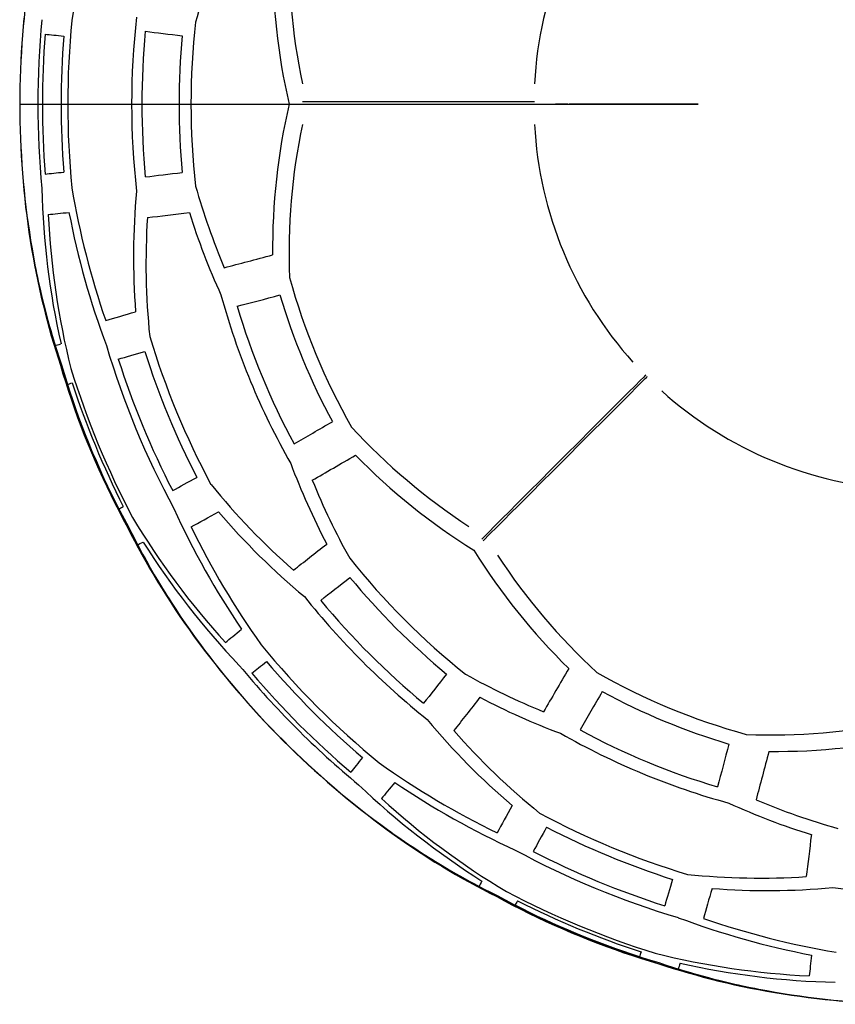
# Model space of a CAD drawing. Header units: millimetres. Extents: x -67 to 67, y -66 to 67.
# Tile 1 of 4: x -67 to -6, y -66 to 6. Entities that reach past the tile are written whole.
import ezdxf

# ---------------------------------------------------------------- set-up
doc = ezdxf.new("R2010")
doc.units = ezdxf.units.MM
doc.header["$MEASUREMENT"] = 0
doc.layers.add('lc016', color=7, linetype='Continuous', true_color=0x000000)

msp = doc.modelspace()

# ---------------------------------------------------------------- linework, layer by layer
at = {"layer": 'lc016', "extrusion": (5.71915e-05, 1, -2.13846e-05)}
msp.add_lwpolyline([(45.612, 100.75), (44.904, 102.499), (44.185, 104.246), (43.454, 105.99), (42.713, 107.73), (41.961, 109.465), (41.199, 111.195), (40.427, 112.918), (39.645, 114.634), (38.23, 117.669), (37.509, 119.181), (36.779, 120.687), (35.505, 123.26), (34.203, 125.818), (33.113, 127.901), (32, 129.971), (31.065, 131.662), (30.255, 133.087), (29.581, 134.239), (29.052, 135.11), (28.68, 135.693), (28.556, 135.874), (28.504, 135.946), (28.477, 135.98), (28.461, 136)], dxfattribs=at)
at = {"layer": 'lc016', "extrusion": (0, 1, 0)}
msp.add_lwpolyline([(66.5, 0), (66.493, 1.7), (66.473, 3.396), (66.441, 5.087), (66.395, 6.775), (66.337, 8.457), (66.266, 10.135), (66.183, 11.809), (66.088, 13.477), (65.982, 15.14), (65.864, 16.798), (65.734, 18.45), (65.594, 20.097), (65.442, 21.739), (65.28, 23.374), (65.107, 25.004), (64.924, 26.627), (64.731, 28.245), (64.527, 29.856), (64.314, 31.46), (64.092, 33.058), (63.86, 34.649), (63.62, 36.233), (63.111, 39.379), (62.57, 42.496), (61.995, 45.583), (61.39, 48.638), (60.757, 51.66), (60.096, 54.648), (59.409, 57.602), (58.698, 60.519), (57.965, 63.398), (57.211, 66.239), (56.438, 69.041), (55.647, 71.802), (54.841, 74.521), (54.02, 77.197), (53.187, 79.828), (52.343, 82.415), (51.49, 84.955), (50.629, 87.448), (49.763, 89.892), (48.891, 92.287), (48.018, 94.63), (47.143, 96.922), (46.269, 99.16), (45.397, 101.344), (44.53, 103.473), (43.667, 105.545), (42.812, 107.559), (41.966, 109.515), (41.13, 111.411), (40.307, 113.246), (39.497, 115.018), (38.703, 116.728), (37.925, 118.372), (37.167, 119.952), (36.429, 121.464), (35.02, 124.285), (33.713, 126.825), (32.52, 129.076), (31.454, 131.029), (30.529, 132.674), (29.758, 134.003), (29.154, 135.006), (28.731, 135.675), (28.59, 135.881), (28.539, 135.951), (28.518, 135.978), (28.5, 136), (28.244, 136.303), (27.996, 136.612), (27.757, 136.926), (27.527, 137.247), (27.416, 137.411), (27.308, 137.577), (27.204, 137.745), (27.102, 137.915), (27.004, 138.088), (26.91, 138.264), (26.819, 138.442), (26.732, 138.623), (26.649, 138.807), (26.571, 138.994), (26.497, 139.184), (26.427, 139.378), (26.362, 139.575), (26.302, 139.775), (26.246, 139.979), (26.196, 140.187), (26.152, 140.399), (26.112, 140.615), (26.079, 140.834), (26.051, 141.059), (26.029, 141.287), (26.013, 141.52), (26.003, 141.758), (26, 142), (26.002, 142.192), (26.007, 142.379), (26.016, 142.563), (26.028, 142.742), (26.042, 142.918), (26.06, 143.09), (26.102, 143.424), (26.154, 143.745), (26.213, 144.054), (26.278, 144.354), (26.347, 144.645), (26.777, 146.285), (26.837, 146.553), (26.889, 146.823), (26.894, 146.849), (26.897, 146.876), (26.9, 146.902), (26.903, 146.929), (26.904, 146.956), (26.905, 146.983), (26.905, 147.011), (26.905, 147.038), (26.903, 147.066), (26.901, 147.093), (26.898, 147.12), (26.894, 147.148), (26.89, 147.175), (26.885, 147.202), (26.879, 147.23), (26.872, 147.256), (26.864, 147.283), (26.856, 147.31), (26.847, 147.336), (26.837, 147.362), (26.827, 147.388), (26.816, 147.413), (26.804, 147.438), (26.792, 147.462), (26.779, 147.486), (26.765, 147.51), (26.751, 147.533), (26.736, 147.556), (26.721, 147.578), (26.705, 147.6), (26.689, 147.621), (26.672, 147.642), (26.655, 147.662), (26.637, 147.681), (26.619, 147.701), (26.599, 147.72), (26.58, 147.738), (26.559, 147.756), (26.538, 147.774), (26.517, 147.791), (26.495, 147.807), (26.473, 147.823), (26.45, 147.839), (26.426, 147.854), (26.402, 147.868), (26.378, 147.881), (26.354, 147.894), (26.329, 147.906), (26.303, 147.917), (26.278, 147.928), (26.252, 147.938), (26.226, 147.947), (26.199, 147.956), (26.173, 147.964), (26.146, 147.971), (26.12, 147.977), (26.093, 147.982), (26.066, 147.987), (26.039, 147.991), (26.012, 147.994), (25.985, 147.997), (25.958, 147.999), (25.932, 148), (25.905, 148), (21, 148)], dxfattribs=at)
msp.add_lwpolyline([(16.363, 147), (16.363, 129.676), (25, 129.676), (25, 142.011), (25.002, 142.202), (25.007, 142.393), (25.027, 142.774), (25.061, 143.15), (25.107, 143.524), (25.161, 143.87), (25.225, 144.213), (25.292, 144.529), (25.366, 144.843), (25.804, 146.519), (25.858, 146.759), (25.905, 147)], close=True, dxfattribs=at)
at = {"layer": 'lc016', "extrusion": (0.00161, 0.999998, -0.000867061)}
msp.add_lwpolyline([(28.458, 135.999), (28.474, 135.979), (28.501, 135.944), (28.553, 135.873), (28.677, 135.691), (29.049, 135.108), (29.578, 134.237), (30.253, 133.086), (31.063, 131.661), (31.998, 129.969), (33.111, 127.899), (34.2, 125.817), (35.503, 123.259), (36.776, 120.686), (37.506, 119.18), (38.227, 117.668), (39.643, 114.633), (40.425, 112.917), (41.197, 111.193), (41.959, 109.464), (42.71, 107.728), (43.452, 105.988), (44.182, 104.244), (44.901, 102.497), (45.609, 100.748)], dxfattribs=at)
at = {"layer": 'lc016', "extrusion": (-0.707066, 0.707147, -2.13846e-05)}
msp.add_lwpolyline([(45.612, 100.75), (44.904, 102.499), (44.185, 104.246), (43.454, 105.99), (42.713, 107.73), (41.961, 109.465), (41.199, 111.195), (40.427, 112.918), (39.645, 114.634), (38.23, 117.669), (37.509, 119.181), (36.779, 120.687), (35.505, 123.26), (34.203, 125.818), (33.113, 127.901), (32, 129.971), (31.065, 131.662), (30.255, 133.087), (29.581, 134.239), (29.052, 135.11), (28.68, 135.693), (28.556, 135.874), (28.504, 135.946), (28.477, 135.98), (28.461, 136)], dxfattribs=at)
at = {"layer": 'lc016', "extrusion": (-0.705967, 0.708244, -0.000867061)}
msp.add_lwpolyline([(28.458, 135.999), (28.474, 135.979), (28.501, 135.944), (28.553, 135.873), (28.677, 135.691), (29.049, 135.108), (29.578, 134.237), (30.253, 133.086), (31.063, 131.661), (31.998, 129.969), (33.111, 127.899), (34.2, 125.817), (35.503, 123.259), (36.776, 120.686), (37.506, 119.18), (38.227, 117.668), (39.643, 114.633), (40.425, 112.917), (41.197, 111.193), (41.959, 109.464), (42.71, 107.728), (43.452, 105.988), (44.182, 104.244), (44.901, 102.497), (45.609, 100.748)], dxfattribs=at)
at = {"layer": 'lc016'}
for points in [[(-66.193, 6.359, 0.879), (-66.251, 5.729, 0.716), (-66.303, 5.097, 0.569), (-66.349, 4.464, 0.437), (-66.389, 3.829, 0.323), (-66.423, 3.193, 0.225), (-66.45, 2.556, 0.145), (-66.472, 1.917, 0.082), (-66.488, 1.279, 0.037), (-66.497, 0.639, 0.009), (-66.5, 0, 0), (-66.497, -0.639, 0.009), (-66.488, -1.279, 0.037), (-66.472, -1.917, 0.082), (-66.45, -2.556, 0.145), (-66.423, -3.193, 0.225), (-66.389, -3.829, 0.323), (-66.349, -4.464, 0.437), (-66.303, -5.097, 0.569), (-66.251, -5.729, 0.716), (-66.193, -6.359, 0.879), (-66.129, -6.986, 1.059), (-66.059, -7.611, 1.253), (-65.983, -8.234, 1.464), (-65.901, -8.853, 1.689), (-65.814, -9.47, 1.928), (-65.72, -10.083, 2.183), (-65.621, -10.692, 2.451), (-65.516, -11.297, 2.732), (-65.405, -11.898, 3.028), (-65.289, -12.495, 3.336), (-65.168, -13.087, 3.658), (-65.041, -13.675, 3.992), (-64.909, -14.259, 4.339), (-64.772, -14.837, 4.698), (-64.628, -15.414, 5.071), (-64.48, -15.985, 5.456), (-64.326, -16.55, 5.853), (-64.168, -17.11, 6.261), (-64.005, -17.664, 6.68), (-63.838, -18.211, 7.109), (-63.665, -18.752, 7.549), (-63.489, -19.286, 7.999), (-63.3, -19.924, 7.801), (-63.102, -20.565, 7.624), (-62.894, -21.209, 7.469), (-62.677, -21.855, 7.336), (-62.452, -22.501, 7.225), (-62.217, -23.148, 7.136), (-61.975, -23.795, 7.069), (-61.724, -24.441, 7.024), (-61.466, -25.085, 7.002), (-61.201, -25.726, 7.002), (-60.928, -26.363, 7.024), (-60.649, -26.997, 7.069), (-60.363, -27.626, 7.136), (-60.071, -28.249, 7.225), (-59.773, -28.866, 7.336), (-59.47, -29.476, 7.469), (-59.161, -30.078, 7.624), (-58.848, -30.672, 7.801), (-58.531, -31.256, 7.999), (-58.278, -31.758, 7.549), (-58.018, -32.262, 7.11), (-57.749, -32.767, 6.681), (-57.473, -33.274, 6.262), (-57.19, -33.781, 5.854), (-56.898, -34.289, 5.458), (-56.6, -34.798, 5.073), (-56.293, -35.306, 4.7), (-55.982, -35.813, 4.341), (-55.662, -36.319, 3.994), (-55.336, -36.825, 3.659), (-55.003, -37.33, 3.337), (-54.662, -37.835, 3.028), (-54.315, -38.338, 2.733), (-53.962, -38.84, 2.451), (-53.601, -39.341, 2.183), (-53.234, -39.841, 1.928), (-52.86, -40.339, 1.689), (-52.479, -40.835, 1.464), (-52.093, -41.329, 1.253), (-51.7, -41.82, 1.059), (-51.302, -42.309, 0.879), (-50.898, -42.795, 0.716), (-50.488, -43.279, 0.569), (-50.072, -43.759, 0.437), (-49.652, -44.236, 0.323), (-49.226, -44.71, 0.225), (-48.795, -45.18, 0.145), (-48.359, -45.647, 0.082), (-47.918, -46.11, 0.037), (-47.473, -46.568, 0.009), (-47.023, -47.023, 0), (-46.568, -47.473, 0.009), (-46.11, -47.918, 0.037), (-45.647, -48.359, 0.082), (-45.18, -48.795, 0.145), (-44.71, -49.226, 0.225), (-44.236, -49.652, 0.323), (-43.759, -50.072, 0.437), (-43.279, -50.488, 0.569), (-42.795, -50.898, 0.716), (-42.309, -51.302, 0.879), (-41.82, -51.7, 1.059), (-41.329, -52.093, 1.253), (-40.835, -52.479, 1.464), (-40.339, -52.86, 1.689), (-39.841, -53.234, 1.928), (-39.341, -53.601, 2.183), (-38.841, -53.961, 2.451), (-38.339, -54.315, 2.732), (-37.836, -54.662, 3.028), (-37.331, -55.002, 3.336), (-36.827, -55.335, 3.658), (-36.321, -55.661, 3.992), (-35.815, -55.98, 4.339), (-35.309, -56.292, 4.698), (-34.8, -56.598, 5.071), (-34.291, -56.897, 5.456), (-33.783, -57.189, 5.853), (-33.275, -57.472, 6.261), (-32.768, -57.749, 6.68), (-32.263, -58.017, 7.109), (-31.759, -58.278, 7.549), (-31.256, -58.531, 7.999), (-30.672, -58.848, 7.801), (-30.078, -59.161, 7.624), (-29.476, -59.47, 7.469), (-28.866, -59.773, 7.336), (-28.249, -60.071, 7.225), (-27.626, -60.363, 7.136), (-26.997, -60.649, 7.069), (-26.363, -60.928, 7.024), (-25.726, -61.201, 7.002), (-25.085, -61.466, 7.002), (-24.441, -61.724, 7.024), (-23.795, -61.975, 7.069), (-23.148, -62.217, 7.136), (-22.501, -62.452, 7.225), (-21.855, -62.677, 7.336), (-21.209, -62.894, 7.469), (-20.565, -63.102, 7.624), (-19.924, -63.3, 7.801), (-19.286, -63.489, 7.999), (-18.752, -63.665, 7.549), (-18.212, -63.837, 7.11), (-17.665, -64.005, 6.681), (-17.112, -64.168, 6.262), (-16.552, -64.326, 5.854), (-15.987, -64.479, 5.458), (-15.416, -64.628, 5.073), (-14.84, -64.771, 4.7), (-14.261, -64.908, 4.341), (-13.678, -65.041, 3.994), (-13.089, -65.168, 3.659), (-12.496, -65.289, 3.337), (-11.899, -65.405, 3.028), (-11.298, -65.516, 2.733), (-10.692, -65.621, 2.451), (-10.083, -65.72, 2.183), (-9.47, -65.814, 1.928), (-8.853, -65.901, 1.689), (-8.234, -65.983, 1.464), (-7.611, -66.059, 1.253), (-6.986, -66.129, 1.059), (-6.359, -66.193, 0.879), (-5.729, -66.251, 0.716)], [(-66.176, 6.358, 2.88), (-66.235, 5.729, 2.716), (-66.288, 5.097, 2.569), (-66.336, 4.464, 2.438), (-66.377, 3.829, 2.323), (-66.411, 3.193, 2.226), (-66.44, 2.556, 2.145), (-66.462, 1.918, 2.082), (-66.478, 1.279, 2.037), (-66.488, 0.639, 2.009), (-66.491, 0, 2), (-66.488, -0.639, 2.009), (-66.478, -1.279, 2.037), (-66.462, -1.918, 2.082), (-66.44, -2.556, 2.145), (-66.411, -3.193, 2.226), (-66.377, -3.829, 2.323), (-66.336, -4.464, 2.438), (-66.288, -5.097, 2.569), (-66.235, -5.729, 2.716), (-66.176, -6.358, 2.88), (-66.11, -6.986, 3.059), (-66.038, -7.61, 3.254), (-65.96, -8.232, 3.464), (-65.877, -8.852, 3.689), (-65.787, -9.468, 3.929), (-65.691, -10.081, 4.184), (-65.589, -10.689, 4.452), (-65.482, -11.293, 4.733), (-65.369, -11.893, 5.029), (-65.25, -12.489, 5.337), (-65.126, -13.08, 5.659), (-64.996, -13.667, 5.993), (-64.861, -14.25, 6.34), (-64.721, -14.827, 6.699), (-64.574, -15.402, 7.072), (-64.422, -15.972, 7.457), (-64.266, -16.536, 7.853), (-64.104, -17.094, 8.261), (-63.938, -17.646, 8.679), (-63.767, -18.191, 9.108), (-63.591, -18.73, 9.548), (-63.411, -19.263, 9.997), (-63.224, -19.9, 9.8), (-63.027, -20.541, 9.623), (-62.821, -21.184, 9.468), (-62.606, -21.83, 9.335), (-62.381, -22.476, 9.224), (-62.148, -23.123, 9.135), (-61.907, -23.769, 9.068), (-61.657, -24.414, 9.023), (-61.399, -25.057, 9.001), (-61.134, -25.698, 9.001), (-60.861, -26.335, 9.023), (-60.582, -26.967, 9.068), (-60.296, -27.595, 9.135), (-60.003, -28.217, 9.224), (-59.705, -28.833, 9.335), (-59.401, -29.442, 9.468), (-59.092, -30.042, 9.623), (-58.778, -30.635, 9.8), (-58.459, -31.218, 9.997), (-58.21, -31.721, 9.548), (-57.953, -32.226, 9.109), (-57.689, -32.732, 8.68), (-57.416, -33.24, 8.262), (-57.136, -33.748, 7.855), (-56.848, -34.258, 7.459), (-56.553, -34.768, 7.074), (-56.25, -35.278, 6.701), (-55.941, -35.785, 6.342), (-55.625, -36.293, 5.995), (-55.301, -36.8, 5.66), (-54.971, -37.306, 5.338), (-54.633, -37.812, 5.029), (-54.288, -38.317, 4.734), (-53.937, -38.82, 4.452), (-53.578, -39.322, 4.184), (-53.213, -39.823, 3.929), (-52.841, -40.323, 3.689), (-52.462, -40.82, 3.464), (-52.077, -41.315, 3.254), (-51.686, -41.807, 3.059), (-51.289, -42.297, 2.88), (-50.886, -42.784, 2.716), (-50.477, -43.269, 2.569), (-50.063, -43.75, 2.438), (-49.643, -44.228, 2.323), (-49.218, -44.702, 2.226), (-48.787, -45.173, 2.145), (-48.352, -45.64, 2.082), (-47.911, -46.103, 2.037), (-47.466, -46.562, 2.009), (-47.016, -47.016, 2), (-46.562, -47.466, 2.009), (-46.103, -47.911, 2.037), (-45.64, -48.352, 2.082), (-45.173, -48.787, 2.145), (-44.702, -49.218, 2.226), (-44.228, -49.643, 2.323), (-43.75, -50.063, 2.438), (-43.269, -50.477, 2.569), (-42.784, -50.886, 2.716), (-42.297, -51.289, 2.88), (-41.807, -51.686, 3.059), (-41.315, -52.077, 3.254), (-40.82, -52.462, 3.464), (-40.323, -52.841, 3.689), (-39.823, -53.213, 3.929), (-39.322, -53.578, 4.184), (-38.821, -53.937, 4.452), (-38.318, -54.288, 4.733), (-37.813, -54.632, 5.029), (-37.308, -54.97, 5.337), (-36.802, -55.3, 5.659), (-36.295, -55.624, 5.993), (-35.788, -55.94, 6.34), (-35.28, -56.248, 6.699), (-34.77, -56.552, 7.072), (-34.26, -56.847, 7.457), (-33.75, -57.135, 7.853), (-33.241, -57.416, 8.261), (-32.733, -57.688, 8.679), (-32.226, -57.953, 9.108), (-31.721, -58.21, 9.548), (-31.218, -58.459, 9.997), (-30.635, -58.778, 9.8), (-30.042, -59.092, 9.623), (-29.442, -59.401, 9.468), (-28.833, -59.705, 9.335), (-28.217, -60.003, 9.224), (-27.595, -60.296, 9.135), (-26.967, -60.582, 9.068), (-26.335, -60.861, 9.023), (-25.698, -61.134, 9.001), (-25.057, -61.399, 9.001), (-24.414, -61.657, 9.023), (-23.769, -61.907, 9.068), (-23.123, -62.148, 9.135), (-22.476, -62.381, 9.224), (-21.83, -62.606, 9.335), (-21.184, -62.821, 9.468), (-20.541, -63.027, 9.623), (-19.9, -63.224, 9.8), (-19.263, -63.411, 9.997), (-18.731, -63.591, 9.548), (-18.192, -63.766, 9.109), (-17.647, -63.937, 8.68), (-17.095, -64.104, 8.262), (-16.538, -64.265, 7.855), (-15.974, -64.422, 7.459), (-15.405, -64.573, 7.074), (-14.83, -64.72, 6.701), (-14.252, -64.86, 6.342), (-13.67, -64.996, 5.995), (-13.083, -65.125, 5.66), (-12.491, -65.25, 5.338), (-11.894, -65.369, 5.029), (-11.294, -65.482, 4.734), (-10.689, -65.589, 4.452), (-10.081, -65.691, 4.184), (-9.468, -65.787, 3.929), (-8.852, -65.877, 3.689), (-8.232, -65.96, 3.464), (-7.61, -66.038, 3.254), (-6.986, -66.11, 3.059), (-6.358, -66.176, 2.88), (-5.729, -66.235, 2.716)]]:
    msp.add_polyline3d(points, dxfattribs=at)
for centre, radius, start, end in [((0, 0, 136), 28.5, 138.01636, 176.98364), ((0, 0, 77.767), 53.842, 173.54149, 186.45851), ((0, 0, 74.9), 54.726, 174.7062, 185.2938), ((0, 0, 136), 28.5, 183.01638, 221.98363), ((0, 0, 136), 28.5, 228.01635, 266.98364), ((0, 0, 77.767), 53.842, 218.54149, 231.45851), ((0, 0, 74.9), 54.726, 219.7062, 230.2938)]:
    msp.add_arc(centre, radius, start, end, dxfattribs=at)
at = {"layer": 'lc016', "extrusion": (-0.088053, -0.357123, 0.929898)}
msp.add_arc((7.428, 11.388, 40.821), 69.903, 175.10421, 184.03467, dxfattribs=at)
at = {"layer": 'lc016', "extrusion": (-0.009176, 0.516354, 0.856326)}
msp.add_arc((-15.983, 39.967, 87.468), 62.382, 357.10616, 9.30465, dxfattribs=at)
at = {"layer": 'lc016', "extrusion": (-0.14399, -0.435712, 0.888494)}
msp.add_arc((12.378, 28.415, 74.16), 65.125, 175.90013, 182.23076, dxfattribs=at)
at = {"layer": 'lc016', "extrusion": (-0.017095, 0.508164, 0.861091)}
msp.add_arc((-15.467, 38.1, 85.475), 62.923, 357.79263, 9.65331, dxfattribs=at)
at = {"layer": 'lc016', "extrusion": (-1.0521e-08, -5.04443e-10, 1)}
msp.add_arc((0, 0, 24.494), 65.162, 174.50993, 185.49007, dxfattribs=at)
at = {"layer": 'lc016', "extrusion": (1.92064e-09, -1.39194e-09, 1)}
msp.add_arc((0, 0, 40.339), 62.949, 174.36759, 185.63241, dxfattribs=at)
at = {"layer": 'lc016', "extrusion": (3.68753e-06, 2.04123e-07, 1)}
msp.add_arc((0, 0, 62.38), 58.227, 173.66848, 186.33152, dxfattribs=at)
at = {"layer": 'lc016', "extrusion": (8.37913e-09, -9.34914e-10, 1)}
msp.add_arc((0, 0, 27.475), 64.824, 175.43029, 184.56971, dxfattribs=at)
at = {"layer": 'lc016', "extrusion": (0.102711, 0.994711, 1.96917e-07)}
msp.add_arc((-187.674, -2.79, -1.5), 254.288, 6.83537, 9.08888, dxfattribs=at)
at = {"layer": 'lc016', "extrusion": (1.05966e-05, 4.97999e-07, 1)}
msp.add_arc((-0.001, 0, 65.282), 57.468, 174.63127, 185.36874, dxfattribs=at)
at = {"layer": 'lc016', "extrusion": (0.119508, 0.992833, 1.99592e-06)}
msp.add_arc((-233.23, -12.422, -1.499), 300.885, 14.96634, 16.87082, dxfattribs=at)
at = {"layer": 'lc016', "extrusion": (-2.20553e-08, -8.74413e-10, 1)}
msp.add_arc((0, 0, 37.379), 63.439, 175.45924, 184.54076, dxfattribs=at)
at = {"layer": 'lc016', "extrusion": (-0.017095, -0.508164, 0.861091)}
msp.add_arc((15.467, 38.1, 85.475), 62.923, 170.34669, 182.20737, dxfattribs=at)
at = {"layer": 'lc016', "extrusion": (-0.009176, -0.516354, 0.856326)}
msp.add_arc((15.983, 39.967, 87.468), 62.382, 170.69535, 182.89384, dxfattribs=at)
at = {"layer": 'lc016', "extrusion": (-0.102711, 0.994711, -1.9653e-07)}
msp.add_arc((-187.674, -2.79, 1.5), 254.288, 6.83537, 9.08888, dxfattribs=at)
at = {"layer": 'lc016', "extrusion": (-0.119508, 0.992833, -1.99509e-06)}
msp.add_arc((-233.23, -12.422, 1.499), 300.885, 14.96634, 16.87082, dxfattribs=at)
at = {"layer": 'lc016', "extrusion": (0.089966, -0.552461, 0.828669)}
msp.add_arc((19.409, 7.571, 17.906), 84.984, 173.45988, 182.87236, dxfattribs=at)
at = {"layer": 'lc016', "extrusion": (-0.088053, 0.357123, 0.929898)}
msp.add_arc((-7.428, 11.388, 40.821), 69.903, 355.96533, 4.89579, dxfattribs=at)
at = {"layer": 'lc016', "extrusion": (0.019258, -0.617231, 0.786546)}
msp.add_arc((27.23, 26.685, 51.914), 85.668, 174.50223, 182.08977, dxfattribs=at)
at = {"layer": 'lc016', "extrusion": (-0.14399, 0.435712, 0.888494)}
msp.add_arc((-12.378, 28.415, 74.16), 65.125, 357.76924, 4.09987, dxfattribs=at)
at = {"layer": 'lc016', "extrusion": (-0.102719, 0.99471, 1.95238e-07)}
msp.add_arc((-187.53, -2.764, -1.5), 254.142, 6.67418, 9.1973, dxfattribs=at)
at = {"layer": 'lc016', "extrusion": (-0.094604, 0.353225, 0.930743)}
msp.add_arc((-7.312, 10.584, 38.356), 70.254, 356.176, 5.13776, dxfattribs=at)
at = {"layer": 'lc016', "extrusion": (0.099284, -0.552327, 0.827694)}
msp.add_arc((19.655, 8.636, 20.272), 84.971, 173.80306, 183.18114, dxfattribs=at)
at = {"layer": 'lc016', "extrusion": (0.029346, -0.621354, 0.78298)}
msp.add_arc((27.832, 28.203, 54.042), 85.552, 174.98495, 182.50202, dxfattribs=at)
at = {"layer": 'lc016', "extrusion": (-0.119529, 0.992831, 1.98535e-06)}
msp.add_arc((-233.12, -12.386, -1.499), 300.769, 14.81285, 16.98548, dxfattribs=at)
at = {"layer": 'lc016', "extrusion": (-0.151121, 0.42744, 0.891323)}
msp.add_arc((-12.065, 27.065, 72.007), 65.643, 358.12371, 4.5138, dxfattribs=at)
at = {"layer": 'lc016', "extrusion": (-0.256512, 0.966541, -4.8404e-06)}
msp.add_arc((-246.392, -16.537, 1.498), 314.676, 18.06949, 20.12661, dxfattribs=at)
at = {"layer": 'lc016', "extrusion": (1.02408e-05, 4.24702e-06, 1)}
msp.add_arc((-0.001, 0, 93.914), 48.287, 195.39494, 209.60506, dxfattribs=at)
at = {"layer": 'lc016', "extrusion": (7.01427e-06, 2.90228e-06, 1)}
msp.add_arc((0, 0, 78.794), 53.518, 195.27321, 209.72679, dxfattribs=at)
at = {"layer": 'lc016', "extrusion": (-0.256548, 0.966531, 4.83475e-06)}
msp.add_arc((-246.398, -16.541, -1.498), 314.684, 18.18149, 20.00249, dxfattribs=at)
at = {"layer": 'lc016', "extrusion": (3.34909e-05, 1.39529e-05, 1)}
msp.add_arc((-0.003, -0.001, 91.098), 49.326, 196.60674, 208.39326, dxfattribs=at)
at = {"layer": 'lc016', "extrusion": (2.85635e-05, 1.18991e-05, 1)}
msp.add_arc((-0.002, -0.001, 81.648), 52.596, 196.4984, 208.5016, dxfattribs=at)
at = {"layer": 'lc016', "extrusion": (-0.280088, 0.959974, -6.64201e-07)}
msp.add_arc((-209.729, -6.634, 1.499), 276.678, 10.61715, 12.95277, dxfattribs=at)
at = {"layer": 'lc016', "extrusion": (5.63874e-06, 2.31727e-06, 1)}
msp.add_arc((0, 0, 57.534), 59.425, 196.78584, 208.21416, dxfattribs=at)
at = {"layer": 'lc016', "extrusion": (-0.290657, 0.956827, -1.08038e-08)}
msp.add_arc((-163.671, -0.404, 1.5), 230.162, 2.2989, 4.25994, dxfattribs=at)
at = {"layer": 'lc016', "extrusion": (2.23813e-06, 9.0988e-07, 1)}
msp.add_arc((0, 0, 41.87), 62.681, 196.53042, 208.46958, dxfattribs=at)
at = {"layer": 'lc016', "extrusion": (-0.280099, 0.959971, 6.60609e-07)}
msp.add_arc((-209.552, -6.602, -1.499), 276.498, 10.71839, 12.79086, dxfattribs=at)
at = {"layer": 'lc016', "extrusion": (1.21636e-05, 5.03322e-06, 1)}
msp.add_arc((0, 0, 44.82), 62.141, 197.64889, 207.35111, dxfattribs=at)
at = {"layer": 'lc016', "extrusion": (1.52593e-05, 6.31527e-06, 1)}
msp.add_arc((-0.001, 0, 54.611), 60.104, 197.69577, 207.30423, dxfattribs=at)
at = {"layer": 'lc016', "extrusion": (1.41752e-06, 5.80875e-07, 1)}
msp.add_arc((0, 0, 18.979), 65.69, 197.30048, 207.69952, dxfattribs=at)
at = {"layer": 'lc016', "extrusion": (-0.290661, 0.956826, 1.09529e-08)}
msp.add_arc((-163.706, -0.411, -1.5), 230.196, 2.48976, 4.08527, dxfattribs=at)
at = {"layer": 'lc016', "extrusion": (0.869578, 0.360191, -0.337781)}
msp.add_arc((0, 6.11, -65.457), 20.041, 255.61936, 284.38064, dxfattribs=at)
at = {"layer": 'lc016', "extrusion": (4.24194e-06, 1.75577e-06, 1)}
msp.add_arc((0, 0, 15.988), 65.923, 198.20116, 206.79884, dxfattribs=at)
at = {"layer": 'lc016', "extrusion": (-0.502034, 0.864848, -4.83475e-06)}
msp.add_arc((-246.398, -16.541, 1.498), 314.684, 18.1815, 20.00249, dxfattribs=at)
at = {"layer": 'lc016', "extrusion": (-0.371606, 0.358629, 0.856326)}
msp.add_arc((-15.983, 39.967, 87.468), 62.382, 357.10616, 9.30465, dxfattribs=at)
at = {"layer": 'lc016', "extrusion": (-0.502067, 0.864829, 4.84039e-06)}
msp.add_arc((-246.392, -16.537, -1.498), 314.676, 18.06949, 20.12661, dxfattribs=at)
at = {"layer": 'lc016', "extrusion": (-0.371414, 0.347239, 0.861091)}
msp.add_arc((-15.467, 38.1, 85.475), 62.923, 357.79263, 9.65331, dxfattribs=at)
at = {"layer": 'lc016', "extrusion": (0.195387, -0.409105, 0.891323)}
msp.add_arc((12.065, 27.065, 72.007), 65.643, 175.4862, 181.87629, dxfattribs=at)
at = {"layer": 'lc016', "extrusion": (-0.480742, 0.876862, -6.60609e-07)}
msp.add_arc((-209.552, -6.602, 1.499), 276.498, 10.71839, 12.79086, dxfattribs=at)
at = {"layer": 'lc016', "extrusion": (-0.418613, 0.460114, 0.78298)}
msp.add_arc((-27.832, 28.203, 54.042), 85.552, 357.49798, 5.01505, dxfattribs=at)
at = {"layer": 'lc016', "extrusion": (0.206279, -0.409911, 0.888494)}
msp.add_arc((12.378, 28.415, 74.16), 65.125, 175.90013, 182.23076, dxfattribs=at)
at = {"layer": 'lc016', "extrusion": (-0.471049, 0.882107, -1.09531e-08)}
msp.add_arc((-163.706, -0.411, 1.5), 230.196, 2.48976, 4.08527, dxfattribs=at)
at = {"layer": 'lc016', "extrusion": (-0.32035, 0.460758, 0.827694)}
msp.add_arc((-19.655, 8.636, 20.272), 84.971, 356.81886, 6.19694, dxfattribs=at)
at = {"layer": 'lc016', "extrusion": (0.182873, -0.316662, 0.930743)}
msp.add_arc((7.312, 10.584, 38.356), 70.254, 174.86224, 183.824, dxfattribs=at)
at = {"layer": 'lc016', "extrusion": (-0.480752, 0.876857, 6.64201e-07)}
msp.add_arc((-209.729, -6.634, -1.499), 276.678, 10.61715, 12.95277, dxfattribs=at)
at = {"layer": 'lc016', "extrusion": (-0.422831, 0.450066, 0.786546)}
msp.add_arc((-27.23, 26.685, 51.914), 85.668, 357.91024, 5.49776, dxfattribs=at)
at = {"layer": 'lc016', "extrusion": (0.190261, -0.314787, 0.929898)}
msp.add_arc((7.428, 11.388, 40.821), 69.903, 175.10421, 184.03467, dxfattribs=at)
at = {"layer": 'lc016', "extrusion": (-0.471053, 0.882105, 1.08035e-08)}
msp.add_arc((-163.671, -0.404, -1.5), 230.162, 2.2989, 4.25994, dxfattribs=at)
at = {"layer": 'lc016', "extrusion": (-0.327034, 0.454265, 0.828669)}
msp.add_arc((-19.409, 7.571, 17.906), 84.984, 357.12764, 6.54012, dxfattribs=at)
at = {"layer": 'lc016', "extrusion": (-0.617518, 0.786557, -1.98623e-06)}
msp.add_arc((-233.12, -12.386, 1.499), 300.769, 14.81285, 16.98548, dxfattribs=at)
at = {"layer": 'lc016', "extrusion": (0.347239, -0.371414, 0.861091)}
msp.add_arc((15.467, 38.1, 85.475), 62.923, 170.34669, 182.20737, dxfattribs=at)
at = {"layer": 'lc016', "extrusion": (0.358629, -0.371606, 0.856326)}
msp.add_arc((15.983, 39.967, 87.468), 62.382, 170.69535, 182.89384, dxfattribs=at)
at = {"layer": 'lc016', "extrusion": (-0.617534, 0.786544, 1.99592e-06)}
msp.add_arc((-233.23, -12.422, -1.499), 300.885, 14.96634, 16.87082, dxfattribs=at)
at = {"layer": 'lc016', "extrusion": (2.46314e-06, 2.75181e-06, 1)}
msp.add_arc((0, 0, 62.38), 58.227, 218.66848, 231.33152, dxfattribs=at)
at = {"layer": 'lc016', "extrusion": (7.14082e-06, 7.8451e-06, 1)}
msp.add_arc((0, 0, 65.282), 57.468, 219.63127, 230.36874, dxfattribs=at)
at = {"layer": 'lc016', "extrusion": (-0.630733, 0.776, -1.95601e-07)}
msp.add_arc((-187.53, -2.764, 1.5), 254.142, 6.67418, 9.1973, dxfattribs=at)
at = {"layer": 'lc016', "extrusion": (2.34234e-09, 3.73847e-10, 1)}
msp.add_arc((0, 0, 40.339), 62.949, 219.36759, 230.63241, dxfattribs=at)
at = {"layer": 'lc016', "extrusion": (-0.630739, 0.775995, 1.96917e-07)}
msp.add_arc((-187.674, -2.79, -1.5), 254.288, 6.83537, 9.08888, dxfattribs=at)
at = {"layer": 'lc016', "extrusion": (-1.49772e-08, -1.62138e-08, 1)}
msp.add_arc((0, 0, 37.379), 63.439, 220.45924, 229.54076, dxfattribs=at)
at = {"layer": 'lc016', "extrusion": (-7.08274e-09, -7.79613e-09, 1)}
msp.add_arc((0, 0, 24.494), 65.162, 219.50993, 230.49007, dxfattribs=at)
at = {"layer": 'lc016', "extrusion": (6.58603e-09, 5.26386e-09, 1)}
msp.add_arc((0, 0, 27.475), 64.824, 220.43029, 229.56971, dxfattribs=at)
at = {"layer": 'lc016', "extrusion": (0.786544, -0.617534, 1.99509e-06)}
msp.add_arc((233.23, -12.422, -1.499), 300.885, 163.12918, 165.03366, dxfattribs=at)
at = {"layer": 'lc016', "extrusion": (-0.409911, 0.206279, 0.888494)}
msp.add_arc((-12.378, 28.415, 74.16), 65.125, 357.76924, 4.09987, dxfattribs=at)
at = {"layer": 'lc016', "extrusion": (0.864829, -0.502067, 4.8404e-06)}
msp.add_arc((246.392, -16.537, -1.498), 314.676, 159.87339, 161.93051, dxfattribs=at)
at = {"layer": 'lc016', "extrusion": (4.23821e-06, 1.02444e-05, 1)}
msp.add_arc((0, -0.001, 93.914), 48.287, 240.39494, 254.60506, dxfattribs=at)
at = {"layer": 'lc016', "extrusion": (0.864848, -0.502034, -4.83475e-06)}
msp.add_arc((246.398, -16.541, 1.498), 314.684, 159.99751, 161.81851, dxfattribs=at)
at = {"layer": 'lc016', "extrusion": (1.38155e-05, 3.35478e-05, 1)}
msp.add_arc((-0.001, -0.003, 91.098), 49.326, 241.60674, 253.39326, dxfattribs=at)
at = {"layer": 'lc016', "extrusion": (0.786557, -0.617518, -1.98535e-06)}
msp.add_arc((233.12, -12.386, 1.499), 300.769, 163.01452, 165.18715, dxfattribs=at)
at = {"layer": 'lc016', "extrusion": (-0.409105, 0.195387, 0.891323)}
msp.add_arc((-12.065, 27.065, 72.007), 65.643, 358.12371, 4.5138, dxfattribs=at)
at = {"layer": 'lc016', "extrusion": (0.450066, -0.422831, 0.786546)}
msp.add_arc((27.23, 26.685, 51.914), 85.668, 174.50223, 182.08977, dxfattribs=at)
at = {"layer": 'lc016', "extrusion": (-0.516354, -0.009176, 0.856326)}
msp.add_arc((-15.983, 39.967, 87.468), 62.382, 357.10616, 9.30465, dxfattribs=at)
at = {"layer": 'lc016', "extrusion": (0.460114, -0.418613, 0.78298)}
msp.add_arc((27.832, 28.203, 54.042), 85.552, 174.98495, 182.50202, dxfattribs=at)
at = {"layer": 'lc016', "extrusion": (2.90761e-06, 7.01206e-06, 1)}
msp.add_arc((0, 0, 78.794), 53.518, 240.27321, 254.72679, dxfattribs=at)
at = {"layer": 'lc016', "extrusion": (1.17835e-05, 2.86114e-05, 1)}
msp.add_arc((-0.001, -0.002, 81.648), 52.596, 241.4984, 253.5016, dxfattribs=at)
at = {"layer": 'lc016', "extrusion": (0.966531, -0.256548, 4.83475e-06)}
msp.add_arc((246.398, -16.541, -1.498), 314.684, 159.99751, 161.8185, dxfattribs=at)
at = {"layer": 'lc016', "extrusion": (-0.508164, -0.017095, 0.861091)}
msp.add_arc((-15.467, 38.1, 85.475), 62.923, 357.79263, 9.65331, dxfattribs=at)
at = {"layer": 'lc016', "extrusion": (0.966541, -0.256512, -4.84039e-06)}
msp.add_arc((246.392, -16.537, 1.498), 314.676, 159.87339, 161.93051, dxfattribs=at)
at = {"layer": 'lc016', "extrusion": (0.775995, -0.630739, 1.9653e-07)}
msp.add_arc((187.674, -2.79, -1.5), 254.288, 170.91112, 173.16463, dxfattribs=at)
at = {"layer": 'lc016', "extrusion": (-0.314787, 0.190261, 0.929898)}
msp.add_arc((-7.428, 11.388, 40.821), 69.903, 355.96533, 4.89579, dxfattribs=at)
at = {"layer": 'lc016', "extrusion": (0.776, -0.630733, -1.95238e-07)}
msp.add_arc((187.53, -2.764, 1.5), 254.142, 170.8027, 173.32582, dxfattribs=at)
at = {"layer": 'lc016', "extrusion": (-0.316662, 0.182873, 0.930743)}
msp.add_arc((-7.312, 10.584, 38.356), 70.254, 356.176, 5.13776, dxfattribs=at)
at = {"layer": 'lc016', "extrusion": (0.454265, -0.327034, 0.828669)}
msp.add_arc((19.409, 7.571, 17.906), 84.984, 173.45988, 182.87236, dxfattribs=at)
at = {"layer": 'lc016', "extrusion": (0.460758, -0.32035, 0.827694)}
msp.add_arc((19.655, 8.636, 20.272), 84.971, 173.80306, 183.18114, dxfattribs=at)
at = {"layer": 'lc016', "extrusion": (0.42744, -0.151121, 0.891323)}
msp.add_arc((12.065, 27.065, 72.007), 65.643, 175.4862, 181.87629, dxfattribs=at)
at = {"layer": 'lc016', "extrusion": (0.435712, -0.14399, 0.888494)}
msp.add_arc((12.378, 28.415, 74.16), 65.125, 175.90013, 182.23076, dxfattribs=at)
at = {"layer": 'lc016', "extrusion": (0.876857, -0.480752, 6.64201e-07)}
msp.add_arc((209.729, -6.634, -1.499), 276.678, 167.04723, 169.38285, dxfattribs=at)
at = {"layer": 'lc016', "extrusion": (2.34863e-06, 5.62575e-06, 1)}
msp.add_arc((0, 0, 57.534), 59.425, 241.78584, 253.21416, dxfattribs=at)
at = {"layer": 'lc016', "extrusion": (0.876862, -0.480742, -6.60609e-07)}
msp.add_arc((209.552, -6.602, 1.499), 276.498, 167.20914, 169.28161, dxfattribs=at)
at = {"layer": 'lc016', "extrusion": (6.32438e-06, 1.52555e-05, 1)}
msp.add_arc((0, -0.001, 54.611), 60.104, 242.69577, 252.30423, dxfattribs=at)
at = {"layer": 'lc016', "extrusion": (0.992831, -0.119529, 1.98623e-06)}
msp.add_arc((233.12, -12.386, -1.499), 300.769, 163.01452, 165.18715, dxfattribs=at)
at = {"layer": 'lc016', "extrusion": (9.39212e-07, 2.22598e-06, 1)}
msp.add_arc((0, 0, 41.87), 62.681, 241.53042, 253.46958, dxfattribs=at)
at = {"layer": 'lc016', "extrusion": (5.04194e-06, 1.216e-05, 1)}
msp.add_arc((0, 0, 44.82), 62.141, 242.64889, 252.35111, dxfattribs=at)
at = {"layer": 'lc016', "extrusion": (0.882105, -0.471053, 1.08038e-08)}
msp.add_arc((163.671, -0.404, -1.5), 230.162, 175.74006, 177.7011, dxfattribs=at)
at = {"layer": 'lc016', "extrusion": (0.959971, -0.280099, 6.60609e-07)}
msp.add_arc((209.552, -6.602, -1.499), 276.498, 167.20914, 169.28161, dxfattribs=at)
at = {"layer": 'lc016', "extrusion": (-0.621354, 0.029346, 0.78298)}
msp.add_arc((-27.832, 28.203, 54.042), 85.552, 357.49798, 5.01505, dxfattribs=at)
at = {"layer": 'lc016', "extrusion": (5.91595e-07, 1.41308e-06, 1)}
msp.add_arc((0, 0, 18.979), 65.69, 242.30048, 252.69952, dxfattribs=at)
at = {"layer": 'lc016', "extrusion": (0.959974, -0.280088, -6.64201e-07)}
msp.add_arc((209.729, -6.634, 1.499), 276.678, 167.04723, 169.38285, dxfattribs=at)
at = {"layer": 'lc016', "extrusion": (-0.617231, 0.019258, 0.786546)}
msp.add_arc((-27.23, 26.685, 51.914), 85.668, 357.91024, 5.49776, dxfattribs=at)
at = {"layer": 'lc016', "extrusion": (-2.04123e-07, 3.68753e-06, 1)}
msp.add_arc((0, 0, 62.38), 58.227, 263.66848, 276.33152, dxfattribs=at)
at = {"layer": 'lc016', "extrusion": (0.882107, -0.471049, -1.09528e-08)}
msp.add_arc((163.706, -0.411, 1.5), 230.196, 175.91473, 177.51024, dxfattribs=at)
at = {"layer": 'lc016', "extrusion": (1.75798e-06, 4.24102e-06, 1)}
msp.add_arc((0, 0, 15.988), 65.923, 243.20116, 251.79884, dxfattribs=at)
at = {"layer": 'lc016', "extrusion": (0.360191, 0.869578, -0.337781)}
msp.add_arc((0, 6.11, -65.457), 20.041, 255.61936, 284.38064, dxfattribs=at)
at = {"layer": 'lc016', "extrusion": (0.353225, -0.094604, 0.930743)}
msp.add_arc((7.312, 10.584, 38.356), 70.254, 174.86224, 183.824, dxfattribs=at)
at = {"layer": 'lc016', "extrusion": (0.357123, -0.088053, 0.929898)}
msp.add_arc((7.428, 11.388, 40.821), 69.903, 175.10421, 184.03467, dxfattribs=at)
at = {"layer": 'lc016', "extrusion": (0.956826, -0.290661, 1.09532e-08)}
msp.add_arc((163.706, -0.411, -1.5), 230.196, 175.91473, 177.51024, dxfattribs=at)
at = {"layer": 'lc016', "extrusion": (-0.552327, 0.099284, 0.827694)}
msp.add_arc((-19.655, 8.636, 20.272), 84.971, 356.81886, 6.19694, dxfattribs=at)
at = {"layer": 'lc016', "extrusion": (0.99471, -0.102719, 1.95601e-07)}
msp.add_arc((187.53, -2.764, -1.5), 254.142, 170.8027, 173.32582, dxfattribs=at)
at = {"layer": 'lc016', "extrusion": (0.956827, -0.290657, -1.08037e-08)}
msp.add_arc((163.671, -0.404, 1.5), 230.162, 175.74006, 177.7011, dxfattribs=at)
at = {"layer": 'lc016', "extrusion": (-0.552461, 0.089966, 0.828669)}
msp.add_arc((-19.409, 7.571, 17.906), 84.984, 357.12764, 6.54012, dxfattribs=at)
at = {"layer": 'lc016'}
for points, knots in [([(-63.878, 17.837, 8.828), (-64.182, 16.864, 8.066), (-64.463, 15.859, 7.355), (-65.102, 13.297, 5.727), (-65.428, 11.708, 4.88), (-66.218, 6.822, 2.789), (-66.491, 3.411, 2), (-66.491, -3.411, 2), (-66.218, -6.822, 2.789), (-65.428, -11.707, 4.879), (-65.102, -13.295, 5.726), (-64.464, -15.857, 7.354), (-64.182, -16.863, 8.066), (-63.878, -17.837, 8.828)], [444.33749, 444.33749, 444.33749, 444.33749, 447.741771, 447.741771, 452.809832, 452.809832, 462.960654, 462.960654, 473.111476, 473.111476, 478.176021, 478.176021, 481.583818, 481.583818, 481.583818, 481.583818]), ([(-57.782, -32.556, 8.828), (-57.308, -33.459, 8.066), (-56.797, -34.368, 7.355), (-55.436, -36.631, 5.727), (-54.543, -37.986, 4.88), (-51.647, -41.999, 2.789), (-49.428, -44.604, 2), (-44.604, -49.428, 2), (-41.999, -51.647, 2.789), (-37.987, -54.542, 4.879), (-36.633, -55.435, 5.726), (-34.37, -56.796, 7.354), (-33.46, -57.307, 8.066), (-32.556, -57.782, 8.828)], [68.458725, 68.458725, 68.458725, 68.458725, 71.863007, 71.863007, 76.931067, 76.931067, 87.081889, 87.081889, 97.232711, 97.232711, 102.297256, 102.297256, 105.705053, 105.705053, 105.705053, 105.705053]), ([(-17.837, -63.878, 8.828), (-16.864, -64.182, 8.066), (-15.859, -64.463, 7.355), (-13.297, -65.102, 5.727), (-11.708, -65.428, 4.88), (-6.822, -66.218, 2.789), (-3.411, -66.491, 2), (3.411, -66.491, 2), (6.822, -66.218, 2.789), (11.707, -65.428, 4.879), (13.295, -65.102, 5.726), (15.857, -64.464, 7.354), (16.863, -64.182, 8.066), (17.837, -63.878, 8.828)], [122.155691, 122.155691, 122.155691, 122.155691, 125.559973, 125.559973, 130.628034, 130.628034, 140.778855, 140.778855, 150.929678, 150.929678, 155.994222, 155.994222, 159.402019, 159.402019, 159.402019, 159.402019])]:
    msp.add_open_spline(points, degree=3, knots=knots, dxfattribs=at)

doc.saveas('drawing.dxf')
